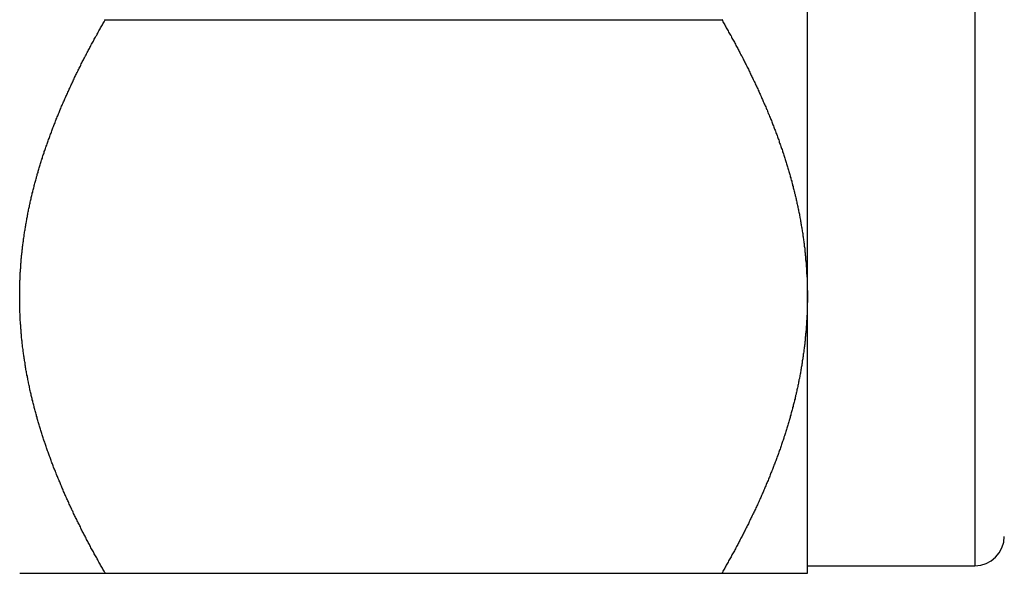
# Model space of a CAD drawing. Extents: x 7.6 to 27.1, y 2.7 to 20.5.
# Tile 75 of 136: x 18.94 to 19.44, y 15.402 to 15.684. Entities that reach past the tile are written whole.
import ezdxf

# ---------------------------------------------------------------- set-up
doc = ezdxf.new("R2010")
doc.units = 0
doc.layers.get('0').update_dxf_attribs({"linetype": 'CONTINUOUS'})

msp = doc.modelspace()

# ---------------------------------------------------------------- linework, layer by layer
at = {"color": 8, "linetype": 'CONTINUOUS'}
msp.add_line((19.42498, 15.92409), (19.42498, 15.40627), dxfattribs=at)
at = {"color": 7, "linetype": 'CONTINUOUS'}
for p, q in [((19.33998, 15.54315), (19.33998, 15.8244)), ((18.98348, 15.68377), (19.29647, 15.68377)), ((19.33998, 15.40252), (19.33998, 15.54315)), ((19.33998, 15.40627), (19.42498, 15.40627)), ((18.98348, 15.40252), (19.29647, 15.40252))]:
    msp.add_line(p, q, dxfattribs=at)
at = {"color": 7}
for points in [[(18.94, 15.5431, 0), (18.94, 15.5437, 0), (18.94, 15.5443, 0), (18.94, 15.5449, 0), (18.94, 15.5455, 0), (18.94, 15.546, 0), (18.94, 15.5466, 0), (18.94, 15.5472, 0), (18.94, 15.5478, 0), (18.94, 15.5484, 0), (18.9401, 15.5489, 0), (18.9401, 15.5495, 0), (18.9401, 15.5501, 0), (18.9401, 15.5507, 0), (18.9401, 15.5513, 0), (18.9402, 15.5518, 0), (18.9402, 15.5524, 0), (18.9402, 15.553, 0), (18.9402, 15.5536, 0), (18.9403, 15.5541, 0), (18.9403, 15.5547, 0), (18.9403, 15.5553, 0), (18.9404, 15.5559, 0), (18.9404, 15.5564, 0), (18.9404, 15.557, 0), (18.9405, 15.5576, 0), (18.9405, 15.5582, 0), (18.9406, 15.5587, 0), (18.9406, 15.5593, 0), (18.9406, 15.5599, 0), (18.9407, 15.5605, 0), (18.9407, 15.561, 0), (18.9408, 15.5616, 0), (18.9408, 15.5622, 0), (18.9409, 15.5628, 0), (18.9409, 15.5633, 0), (18.941, 15.5639, 0), (18.9411, 15.5645, 0), (18.9411, 15.5651, 0), (18.9412, 15.5656, 0), (18.9412, 15.5662, 0), (18.9413, 15.5668, 0), (18.9414, 15.5673, 0), (18.9414, 15.5679, 0), (18.9415, 15.5685, 0), (18.9416, 15.5691, 0), (18.9416, 15.5696, 0), (18.9417, 15.5702, 0), (18.9418, 15.5708, 0), (18.9419, 15.5713, 0), (18.9419, 15.5719, 0), (18.942, 15.5725, 0), (18.9421, 15.573, 0), (18.9422, 15.5736, 0), (18.9423, 15.5742, 0), (18.9423, 15.5747, 0), (18.9424, 15.5753, 0), (18.9425, 15.5759, 0), (18.9426, 15.5765, 0), (18.9427, 15.577, 0), (18.9428, 15.5776, 0), (18.9429, 15.5782, 0), (18.943, 15.5787, 0), (18.9431, 15.5793, 0), (18.9432, 15.5799, 0), (18.9433, 15.5804, 0), (18.9434, 15.581, 0), (18.9435, 15.5815, 0), (18.9436, 15.5821, 0), (18.9437, 15.5827, 0), (18.9438, 15.5832, 0), (18.9439, 15.5838, 0), (18.944, 15.5844, 0), (18.9441, 15.5849, 0), (18.9442, 15.5855, 0), (18.9443, 15.5861, 0), (18.9444, 15.5866, 0), (18.9445, 15.5872, 0), (18.9447, 15.5878, 0), (18.9448, 15.5883, 0), (18.9449, 15.5889, 0), (18.945, 15.5894, 0), (18.9451, 15.59, 0), (18.9453, 15.5906, 0), (18.9454, 15.5911, 0), (18.9455, 15.5917, 0), (18.9456, 15.5923, 0), (18.9458, 15.5928, 0), (18.9459, 15.5934, 0), (18.946, 15.5939, 0), (18.9462, 15.5945, 0), (18.9463, 15.5951, 0), (18.9464, 15.5956, 0), (18.9466, 15.5962, 0), (18.9467, 15.5967, 0), (18.9468, 15.5973, 0), (18.947, 15.5979, 0), (18.9471, 15.5984, 0), (18.9473, 15.599, 0), (18.9474, 15.5995, 0), (18.9476, 15.6001, 0), (18.9477, 15.6007, 0), (18.9479, 15.6012, 0), (18.948, 15.6018, 0), (18.9482, 15.6023, 0), (18.9483, 15.6029, 0), (18.9485, 15.6035, 0), (18.9486, 15.604, 0), (18.9488, 15.6046, 0), (18.9489, 15.6051, 0), (18.9491, 15.6057, 0), (18.9493, 15.6062, 0), (18.9494, 15.6068, 0), (18.9496, 15.6074, 0), (18.9497, 15.6079, 0), (18.9499, 15.6085, 0), (18.9501, 15.609, 0), (18.9502, 15.6096, 0), (18.9504, 15.6101, 0), (18.9506, 15.6107, 0), (18.9508, 15.6112, 0), (18.9509, 15.6118, 0), (18.9511, 15.6124, 0), (18.9513, 15.6129, 0), (18.9515, 15.6135, 0), (18.9516, 15.614, 0), (18.9518, 15.6146, 0), (18.952, 15.6151, 0), (18.9522, 15.6157, 0), (18.9524, 15.6162, 0), (18.9525, 15.6168, 0), (18.9527, 15.6173, 0), (18.9529, 15.6179, 0), (18.9531, 15.6184, 0), (18.9533, 15.619, 0), (18.9535, 15.6195, 0), (18.9537, 15.6201, 0), (18.9539, 15.6207, 0), (18.9541, 15.6212, 0), (18.9543, 15.6218, 0), (18.9545, 15.6223, 0), (18.9547, 15.6229, 0), (18.9549, 15.6234, 0), (18.9551, 15.624, 0), (18.9553, 15.6245, 0), (18.9555, 15.6251, 0), (18.9557, 15.6256, 0), (18.9559, 15.6262, 0), (18.9561, 15.6267, 0), (18.9563, 15.6273, 0), (18.9565, 15.6278, 0), (18.9567, 15.6284, 0), (18.9569, 15.6289, 0), (18.9571, 15.6295, 0), (18.9573, 15.63, 0), (18.9575, 15.6306, 0), (18.9578, 15.6311, 0), (18.958, 15.6316, 0), (18.9582, 15.6322, 0), (18.9584, 15.6327, 0), (18.9586, 15.6333, 0), (18.9588, 15.6338, 0), (18.9591, 15.6344, 0), (18.9593, 15.6349, 0), (18.9595, 15.6355, 0), (18.9597, 15.636, 0), (18.96, 15.6366, 0), (18.9602, 15.6371, 0), (18.9604, 15.6377, 0), (18.9606, 15.6382, 0), (18.9609, 15.6387, 0), (18.9611, 15.6393, 0), (18.9613, 15.6398, 0), (18.9616, 15.6404, 0), (18.9618, 15.6409, 0), (18.962, 15.6415, 0), (18.9623, 15.642, 0), (18.9625, 15.6425, 0), (18.9627, 15.6431, 0), (18.963, 15.6436, 0), (18.9632, 15.6442, 0), (18.9634, 15.6447, 0), (18.9637, 15.6452, 0), (18.9639, 15.6458, 0), (18.9642, 15.6463, 0), (18.9644, 15.6469, 0), (18.9647, 15.6474, 0), (18.9649, 15.6479, 0), (18.9651, 15.6485, 0), (18.9654, 15.649, 0), (18.9656, 15.6495, 0), (18.9659, 15.6501, 0), (18.9661, 15.6506, 0), (18.9664, 15.6512, 0), (18.9666, 15.6517, 0), (18.9669, 15.6522, 0), (18.9671, 15.6528, 0), (18.9674, 15.6533, 0), (18.9676, 15.6538, 0), (18.9679, 15.6544, 0), (18.9682, 15.6549, 0), (18.9684, 15.6554, 0), (18.9687, 15.656, 0), (18.9689, 15.6565, 0), (18.9692, 15.657, 0), (18.9695, 15.6576, 0), (18.9697, 15.6581, 0), (18.97, 15.6586, 0), (18.9702, 15.6591, 0), (18.9705, 15.6597, 0), (18.9708, 15.6602, 0), (18.971, 15.6607, 0), (18.9713, 15.6613, 0), (18.9716, 15.6618, 0), (18.9718, 15.6623, 0), (18.9721, 15.6629, 0), (18.9724, 15.6634, 0), (18.9726, 15.6639, 0), (18.9729, 15.6644, 0), (18.9732, 15.665, 0), (18.9735, 15.6655, 0), (18.9737, 15.666, 0), (18.974, 15.6665, 0), (18.9743, 15.6671, 0), (18.9746, 15.6676, 0), (18.9748, 15.6681, 0), (18.9751, 15.6686, 0), (18.9754, 15.6692, 0), (18.9757, 15.6697, 0), (18.976, 15.6702, 0), (18.9762, 15.6707, 0), (18.9765, 15.6713, 0), (18.9768, 15.6718, 0), (18.9771, 15.6723, 0), (18.9774, 15.6728, 0), (18.9776, 15.6734, 0), (18.9779, 15.6739, 0), (18.9782, 15.6744, 0), (18.9785, 15.6749, 0), (18.9788, 15.6755, 0), (18.9791, 15.676, 0), (18.9794, 15.6765, 0), (18.9797, 15.677, 0), (18.9799, 15.6775, 0), (18.9802, 15.6781, 0), (18.9805, 15.6786, 0), (18.9808, 15.6791, 0), (18.9811, 15.6796, 0), (18.9814, 15.6801, 0), (18.9817, 15.6807, 0), (18.982, 15.6812, 0), (18.9823, 15.6817, 0), (18.9826, 15.6822, 0), (18.9829, 15.6827, 0), (18.9832, 15.6833, 0), (18.9835, 15.6838, 0)], [(19.2965, 15.6838, 0), (19.2968, 15.6833, 0), (19.2971, 15.6827, 0), (19.2974, 15.6822, 0), (19.2977, 15.6817, 0), (19.298, 15.6812, 0), (19.2982, 15.6807, 0), (19.2985, 15.6801, 0), (19.2988, 15.6796, 0), (19.2991, 15.6791, 0), (19.2994, 15.6786, 0), (19.2997, 15.6781, 0), (19.3, 15.6775, 0), (19.3003, 15.677, 0), (19.3006, 15.6765, 0), (19.3009, 15.676, 0), (19.3012, 15.6755, 0), (19.3015, 15.6749, 0), (19.3017, 15.6744, 0), (19.302, 15.6739, 0), (19.3023, 15.6734, 0), (19.3026, 15.6728, 0), (19.3029, 15.6723, 0), (19.3032, 15.6718, 0), (19.3034, 15.6713, 0), (19.3037, 15.6707, 0), (19.304, 15.6702, 0), (19.3043, 15.6697, 0), (19.3046, 15.6692, 0), (19.3048, 15.6687, 0), (19.3051, 15.6681, 0), (19.3054, 15.6676, 0), (19.3057, 15.6671, 0), (19.3059, 15.6666, 0), (19.3062, 15.666, 0), (19.3065, 15.6655, 0), (19.3068, 15.665, 0), (19.307, 15.6645, 0), (19.3073, 15.6639, 0), (19.3076, 15.6634, 0), (19.3078, 15.6629, 0), (19.3081, 15.6623, 0), (19.3084, 15.6618, 0), (19.3086, 15.6613, 0), (19.3089, 15.6608, 0), (19.3092, 15.6602, 0), (19.3094, 15.6597, 0), (19.3097, 15.6592, 0), (19.31, 15.6587, 0), (19.3102, 15.6581, 0), (19.3105, 15.6576, 0), (19.3107, 15.6571, 0), (19.311, 15.6565, 0), (19.3113, 15.656, 0), (19.3115, 15.6555, 0), (19.3118, 15.6549, 0), (19.312, 15.6544, 0), (19.3123, 15.6539, 0), (19.3125, 15.6534, 0), (19.3128, 15.6528, 0), (19.313, 15.6523, 0), (19.3133, 15.6518, 0), (19.3135, 15.6512, 0), (19.3138, 15.6507, 0), (19.314, 15.6502, 0), (19.3143, 15.6496, 0), (19.3145, 15.6491, 0), (19.3148, 15.6486, 0), (19.315, 15.648, 0), (19.3153, 15.6475, 0), (19.3155, 15.647, 0), (19.3157, 15.6464, 0), (19.316, 15.6459, 0), (19.3162, 15.6454, 0), (19.3165, 15.6448, 0), (19.3167, 15.6443, 0), (19.3169, 15.6438, 0), (19.3172, 15.6432, 0), (19.3174, 15.6427, 0), (19.3176, 15.6422, 0), (19.3179, 15.6416, 0), (19.3181, 15.6411, 0), (19.3183, 15.6406, 0), (19.3186, 15.64, 0), (19.3188, 15.6395, 0), (19.319, 15.6389, 0), (19.3192, 15.6384, 0), (19.3195, 15.6379, 0), (19.3197, 15.6373, 0), (19.3199, 15.6368, 0), (19.3201, 15.6362, 0), (19.3204, 15.6357, 0), (19.3206, 15.6352, 0), (19.3208, 15.6346, 0), (19.321, 15.6341, 0), (19.3212, 15.6336, 0), (19.3214, 15.633, 0), (19.3217, 15.6325, 0), (19.3219, 15.6319, 0), (19.3221, 15.6314, 0), (19.3223, 15.6308, 0), (19.3225, 15.6303, 0), (19.3227, 15.6298, 0), (19.3229, 15.6292, 0), (19.3231, 15.6287, 0), (19.3233, 15.6281, 0), (19.3236, 15.6276, 0), (19.3238, 15.6271, 0), (19.324, 15.6265, 0), (19.3242, 15.626, 0), (19.3244, 15.6254, 0), (19.3246, 15.6249, 0), (19.3248, 15.6243, 0), (19.325, 15.6238, 0), (19.3252, 15.6232, 0), (19.3254, 15.6227, 0), (19.3256, 15.6221, 0), (19.3257, 15.6216, 0), (19.3259, 15.6211, 0), (19.3261, 15.6205, 0), (19.3263, 15.62, 0), (19.3265, 15.6194, 0), (19.3267, 15.6189, 0), (19.3269, 15.6183, 0), (19.3271, 15.6178, 0), (19.3273, 15.6172, 0), (19.3274, 15.6167, 0), (19.3276, 15.6161, 0), (19.3278, 15.6156, 0), (19.328, 15.615, 0), (19.3282, 15.6145, 0), (19.3283, 15.6139, 0), (19.3285, 15.6134, 0), (19.3287, 15.6128, 0), (19.3289, 15.6123, 0), (19.329, 15.6117, 0), (19.3292, 15.6112, 0), (19.3294, 15.6106, 0), (19.3296, 15.6101, 0), (19.3297, 15.6095, 0), (19.3299, 15.609, 0), (19.3301, 15.6084, 0), (19.3302, 15.6079, 0), (19.3304, 15.6073, 0), (19.3305, 15.6067, 0), (19.3307, 15.6062, 0), (19.3309, 15.6056, 0), (19.331, 15.6051, 0), (19.3312, 15.6045, 0), (19.3313, 15.604, 0), (19.3315, 15.6034, 0), (19.3316, 15.6029, 0), (19.3318, 15.6023, 0), (19.332, 15.6017, 0), (19.3321, 15.6012, 0), (19.3322, 15.6006, 0), (19.3324, 15.6001, 0), (19.3325, 15.5995, 0), (19.3327, 15.599, 0), (19.3328, 15.5984, 0), (19.333, 15.5978, 0), (19.3331, 15.5973, 0), (19.3333, 15.5967, 0), (19.3334, 15.5962, 0), (19.3335, 15.5956, 0), (19.3337, 15.595, 0), (19.3338, 15.5945, 0), (19.3339, 15.5939, 0), (19.3341, 15.5933, 0), (19.3342, 15.5928, 0), (19.3343, 15.5922, 0), (19.3345, 15.5917, 0), (19.3346, 15.5911, 0), (19.3347, 15.5905, 0), (19.3348, 15.59, 0), (19.3349, 15.5894, 0), (19.3351, 15.5888, 0), (19.3352, 15.5883, 0), (19.3353, 15.5877, 0), (19.3354, 15.5871, 0), (19.3355, 15.5866, 0), (19.3357, 15.586, 0), (19.3358, 15.5854, 0), (19.3359, 15.5849, 0), (19.336, 15.5843, 0), (19.3361, 15.5837, 0), (19.3362, 15.5832, 0), (19.3363, 15.5826, 0), (19.3364, 15.582, 0), (19.3365, 15.5815, 0), (19.3366, 15.5809, 0), (19.3367, 15.5803, 0), (19.3368, 15.5797, 0), (19.3369, 15.5792, 0), (19.337, 15.5786, 0), (19.3371, 15.578, 0), (19.3372, 15.5775, 0), (19.3373, 15.5769, 0), (19.3374, 15.5763, 0), (19.3375, 15.5757, 0), (19.3376, 15.5752, 0), (19.3376, 15.5746, 0), (19.3377, 15.574, 0), (19.3378, 15.5734, 0), (19.3379, 15.5729, 0), (19.338, 15.5723, 0), (19.338, 15.5717, 0), (19.3381, 15.5711, 0), (19.3382, 15.5705, 0), (19.3383, 15.57, 0), (19.3383, 15.5694, 0), (19.3384, 15.5688, 0), (19.3385, 15.5682, 0), (19.3386, 15.5677, 0), (19.3386, 15.5671, 0), (19.3387, 15.5665, 0), (19.3387, 15.5659, 0), (19.3388, 15.5653, 0), (19.3389, 15.5648, 0), (19.3389, 15.5642, 0), (19.339, 15.5636, 0), (19.339, 15.563, 0), (19.3391, 15.5624, 0), (19.3391, 15.5618, 0), (19.3392, 15.5613, 0), (19.3392, 15.5607, 0), (19.3393, 15.5601, 0), (19.3393, 15.5595, 0), (19.3394, 15.5589, 0), (19.3394, 15.5584, 0), (19.3395, 15.5578, 0), (19.3395, 15.5572, 0), (19.3395, 15.5566, 0), (19.3396, 15.556, 0), (19.3396, 15.5554, 0), (19.3396, 15.5548, 0), (19.3397, 15.5543, 0), (19.3397, 15.5537, 0), (19.3397, 15.5531, 0), (19.3398, 15.5525, 0), (19.3398, 15.5519, 0), (19.3398, 15.5513, 0), (19.3398, 15.5508, 0), (19.3399, 15.5502, 0), (19.3399, 15.5496, 0), (19.3399, 15.549, 0), (19.3399, 15.5484, 0), (19.3399, 15.5478, 0), (19.3399, 15.5472, 0), (19.3399, 15.5467, 0), (19.34, 15.5461, 0), (19.34, 15.5455, 0), (19.34, 15.5449, 0), (19.34, 15.5443, 0), (19.34, 15.5437, 0), (19.34, 15.5431, 0)], [(18.9835, 15.4025, 0), (18.9832, 15.403, 0), (18.9829, 15.4036, 0), (18.9826, 15.4041, 0), (18.9823, 15.4046, 0), (18.982, 15.4051, 0), (18.9817, 15.4056, 0), (18.9814, 15.4062, 0), (18.9811, 15.4067, 0), (18.9808, 15.4072, 0), (18.9805, 15.4077, 0), (18.9802, 15.4082, 0), (18.9799, 15.4088, 0), (18.9797, 15.4093, 0), (18.9794, 15.4098, 0), (18.9791, 15.4103, 0), (18.9788, 15.4108, 0), (18.9785, 15.4114, 0), (18.9782, 15.4119, 0), (18.9779, 15.4124, 0), (18.9776, 15.4129, 0), (18.9774, 15.4135, 0), (18.9771, 15.414, 0), (18.9768, 15.4145, 0), (18.9765, 15.415, 0), (18.9762, 15.4155, 0), (18.9759, 15.4161, 0), (18.9757, 15.4166, 0), (18.9754, 15.4171, 0), (18.9751, 15.4176, 0), (18.9748, 15.4182, 0), (18.9746, 15.4187, 0), (18.9743, 15.4192, 0), (18.974, 15.4197, 0), (18.9737, 15.4203, 0), (18.9735, 15.4208, 0), (18.9732, 15.4213, 0), (18.9729, 15.4218, 0), (18.9726, 15.4224, 0), (18.9724, 15.4229, 0), (18.9721, 15.4234, 0), (18.9718, 15.4239, 0), (18.9716, 15.4245, 0), (18.9713, 15.425, 0), (18.971, 15.4255, 0), (18.9708, 15.4261, 0), (18.9705, 15.4266, 0), (18.9703, 15.4271, 0), (18.97, 15.4276, 0), (18.9697, 15.4282, 0), (18.9695, 15.4287, 0), (18.9692, 15.4292, 0), (18.969, 15.4298, 0), (18.9687, 15.4303, 0), (18.9684, 15.4308, 0), (18.9682, 15.4313, 0), (18.9679, 15.4319, 0), (18.9677, 15.4324, 0), (18.9674, 15.4329, 0), (18.9672, 15.4335, 0), (18.9669, 15.434, 0), (18.9667, 15.4345, 0), (18.9664, 15.4351, 0), (18.9662, 15.4356, 0), (18.9659, 15.4361, 0), (18.9657, 15.4367, 0), (18.9654, 15.4372, 0), (18.9652, 15.4377, 0), (18.9649, 15.4383, 0), (18.9647, 15.4388, 0), (18.9645, 15.4393, 0), (18.9642, 15.4399, 0), (18.964, 15.4404, 0), (18.9637, 15.4409, 0), (18.9635, 15.4415, 0), (18.9633, 15.442, 0), (18.963, 15.4425, 0), (18.9628, 15.4431, 0), (18.9626, 15.4436, 0), (18.9623, 15.4441, 0), (18.9621, 15.4447, 0), (18.9619, 15.4452, 0), (18.9616, 15.4457, 0), (18.9614, 15.4463, 0), (18.9612, 15.4468, 0), (18.9609, 15.4474, 0), (18.9607, 15.4479, 0), (18.9605, 15.4484, 0), (18.9603, 15.449, 0), (18.96, 15.4495, 0), (18.9598, 15.45, 0), (18.9596, 15.4506, 0), (18.9594, 15.4511, 0), (18.9592, 15.4517, 0), (18.9589, 15.4522, 0), (18.9587, 15.4527, 0), (18.9585, 15.4533, 0), (18.9583, 15.4538, 0), (18.9581, 15.4544, 0), (18.9579, 15.4549, 0), (18.9576, 15.4554, 0), (18.9574, 15.456, 0), (18.9572, 15.4565, 0), (18.957, 15.4571, 0), (18.9568, 15.4576, 0), (18.9566, 15.4582, 0), (18.9564, 15.4587, 0), (18.9562, 15.4592, 0), (18.956, 15.4598, 0), (18.9558, 15.4603, 0), (18.9556, 15.4609, 0), (18.9554, 15.4614, 0), (18.9552, 15.462, 0), (18.955, 15.4625, 0), (18.9548, 15.4631, 0), (18.9546, 15.4636, 0), (18.9544, 15.4641, 0), (18.9542, 15.4647, 0), (18.954, 15.4652, 0), (18.9538, 15.4658, 0), (18.9536, 15.4663, 0), (18.9534, 15.4669, 0), (18.9533, 15.4674, 0), (18.9531, 15.468, 0), (18.9529, 15.4685, 0), (18.9527, 15.4691, 0), (18.9525, 15.4696, 0), (18.9523, 15.4702, 0), (18.9521, 15.4707, 0), (18.952, 15.4713, 0), (18.9518, 15.4718, 0), (18.9516, 15.4724, 0), (18.9514, 15.4729, 0), (18.9513, 15.4735, 0), (18.9511, 15.474, 0), (18.9509, 15.4746, 0), (18.9507, 15.4751, 0), (18.9506, 15.4757, 0), (18.9504, 15.4762, 0), (18.9502, 15.4768, 0), (18.9501, 15.4773, 0), (18.9499, 15.4779, 0), (18.9497, 15.4784, 0), (18.9496, 15.479, 0), (18.9494, 15.4795, 0), (18.9492, 15.4801, 0), (18.9491, 15.4807, 0), (18.9489, 15.4812, 0), (18.9488, 15.4818, 0), (18.9486, 15.4823, 0), (18.9485, 15.4829, 0), (18.9483, 15.4834, 0), (18.9482, 15.484, 0), (18.948, 15.4846, 0), (18.9478, 15.4851, 0), (18.9477, 15.4857, 0), (18.9476, 15.4862, 0), (18.9474, 15.4868, 0), (18.9473, 15.4873, 0), (18.9471, 15.4879, 0), (18.947, 15.4885, 0), (18.9468, 15.489, 0), (18.9467, 15.4896, 0), (18.9466, 15.4901, 0), (18.9464, 15.4907, 0), (18.9463, 15.4913, 0), (18.9462, 15.4918, 0), (18.946, 15.4924, 0), (18.9459, 15.4929, 0), (18.9458, 15.4935, 0), (18.9456, 15.4941, 0), (18.9455, 15.4946, 0), (18.9454, 15.4952, 0), (18.9452, 15.4958, 0), (18.9451, 15.4963, 0), (18.945, 15.4969, 0), (18.9449, 15.4975, 0), (18.9448, 15.498, 0), (18.9446, 15.4986, 0), (18.9445, 15.4992, 0), (18.9444, 15.4997, 0), (18.9443, 15.5003, 0), (18.9442, 15.5009, 0), (18.9441, 15.5014, 0), (18.944, 15.502, 0), (18.9439, 15.5026, 0), (18.9437, 15.5031, 0), (18.9436, 15.5037, 0), (18.9435, 15.5043, 0), (18.9434, 15.5048, 0), (18.9433, 15.5054, 0), (18.9432, 15.506, 0), (18.9431, 15.5066, 0), (18.943, 15.5071, 0), (18.9429, 15.5077, 0), (18.9428, 15.5083, 0), (18.9428, 15.5088, 0), (18.9427, 15.5094, 0), (18.9426, 15.51, 0), (18.9425, 15.5106, 0), (18.9424, 15.5111, 0), (18.9423, 15.5117, 0), (18.9422, 15.5123, 0), (18.9421, 15.5129, 0), (18.9421, 15.5134, 0), (18.942, 15.514, 0), (18.9419, 15.5146, 0), (18.9418, 15.5152, 0), (18.9418, 15.5157, 0), (18.9417, 15.5163, 0), (18.9416, 15.5169, 0), (18.9415, 15.5175, 0), (18.9415, 15.5181, 0), (18.9414, 15.5186, 0), (18.9413, 15.5192, 0), (18.9413, 15.5198, 0), (18.9412, 15.5204, 0), (18.9411, 15.521, 0), (18.9411, 15.5215, 0), (18.941, 15.5221, 0), (18.941, 15.5227, 0), (18.9409, 15.5233, 0), (18.9409, 15.5239, 0), (18.9408, 15.5244, 0), (18.9408, 15.525, 0), (18.9407, 15.5256, 0), (18.9407, 15.5262, 0), (18.9406, 15.5268, 0), (18.9406, 15.5274, 0), (18.9405, 15.5279, 0), (18.9405, 15.5285, 0), (18.9404, 15.5291, 0), (18.9404, 15.5297, 0), (18.9404, 15.5303, 0), (18.9403, 15.5309, 0), (18.9403, 15.5314, 0), (18.9403, 15.532, 0), (18.9402, 15.5326, 0), (18.9402, 15.5332, 0), (18.9402, 15.5338, 0), (18.9402, 15.5344, 0), (18.9401, 15.535, 0), (18.9401, 15.5355, 0), (18.9401, 15.5361, 0), (18.9401, 15.5367, 0), (18.9401, 15.5373, 0), (18.94, 15.5379, 0), (18.94, 15.5385, 0), (18.94, 15.539, 0), (18.94, 15.5396, 0), (18.94, 15.5402, 0), (18.94, 15.5408, 0), (18.94, 15.5414, 0), (18.94, 15.542, 0), (18.94, 15.5426, 0), (18.94, 15.5431, 0)], [(19.34, 15.5431, 0), (19.34, 15.5426, 0), (19.34, 15.542, 0), (19.34, 15.5414, 0), (19.34, 15.5408, 0), (19.34, 15.5402, 0), (19.3399, 15.5397, 0), (19.3399, 15.5391, 0), (19.3399, 15.5385, 0), (19.3399, 15.5379, 0), (19.3399, 15.5373, 0), (19.3399, 15.5368, 0), (19.3399, 15.5362, 0), (19.3398, 15.5356, 0), (19.3398, 15.535, 0), (19.3398, 15.5345, 0), (19.3398, 15.5339, 0), (19.3397, 15.5333, 0), (19.3397, 15.5327, 0), (19.3397, 15.5322, 0), (19.3397, 15.5316, 0), (19.3396, 15.531, 0), (19.3396, 15.5304, 0), (19.3396, 15.5298, 0), (19.3395, 15.5293, 0), (19.3395, 15.5287, 0), (19.3394, 15.5281, 0), (19.3394, 15.5275, 0), (19.3394, 15.527, 0), (19.3393, 15.5264, 0), (19.3393, 15.5258, 0), (19.3392, 15.5253, 0), (19.3392, 15.5247, 0), (19.3391, 15.5241, 0), (19.3391, 15.5235, 0), (19.339, 15.523, 0), (19.3389, 15.5224, 0), (19.3389, 15.5218, 0), (19.3388, 15.5212, 0), (19.3388, 15.5207, 0), (19.3387, 15.5201, 0), (19.3386, 15.5195, 0), (19.3386, 15.519, 0), (19.3385, 15.5184, 0), (19.3385, 15.5178, 0), (19.3384, 15.5172, 0), (19.3383, 15.5167, 0), (19.3382, 15.5161, 0), (19.3382, 15.5155, 0), (19.3381, 15.515, 0), (19.338, 15.5144, 0), (19.3379, 15.5138, 0), (19.3379, 15.5133, 0), (19.3378, 15.5127, 0), (19.3377, 15.5121, 0), (19.3376, 15.5115, 0), (19.3375, 15.511, 0), (19.3374, 15.5104, 0), (19.3374, 15.5098, 0), (19.3373, 15.5093, 0), (19.3372, 15.5087, 0), (19.3371, 15.5081, 0), (19.337, 15.5076, 0), (19.3369, 15.507, 0), (19.3368, 15.5064, 0), (19.3367, 15.5059, 0), (19.3366, 15.5053, 0), (19.3365, 15.5047, 0), (19.3364, 15.5042, 0), (19.3363, 15.5036, 0), (19.3362, 15.503, 0), (19.3361, 15.5025, 0), (19.336, 15.5019, 0), (19.3359, 15.5014, 0), (19.3357, 15.5008, 0), (19.3356, 15.5002, 0), (19.3355, 15.4997, 0), (19.3354, 15.4991, 0), (19.3353, 15.4985, 0), (19.3352, 15.498, 0), (19.3351, 15.4974, 0), (19.3349, 15.4968, 0), (19.3348, 15.4963, 0), (19.3347, 15.4957, 0), (19.3346, 15.4952, 0), (19.3344, 15.4946, 0), (19.3343, 15.494, 0), (19.3342, 15.4935, 0), (19.334, 15.4929, 0), (19.3339, 15.4923, 0), (19.3338, 15.4918, 0), (19.3337, 15.4912, 0), (19.3335, 15.4907, 0), (19.3334, 15.4901, 0), (19.3332, 15.4895, 0), (19.3331, 15.489, 0), (19.333, 15.4884, 0), (19.3328, 15.4879, 0), (19.3327, 15.4873, 0), (19.3325, 15.4867, 0), (19.3324, 15.4862, 0), (19.3322, 15.4856, 0), (19.3321, 15.4851, 0), (19.3319, 15.4845, 0), (19.3318, 15.484, 0), (19.3316, 15.4834, 0), (19.3315, 15.4828, 0), (19.3313, 15.4823, 0), (19.3312, 15.4817, 0), (19.331, 15.4812, 0), (19.3309, 15.4806, 0), (19.3307, 15.4801, 0), (19.3305, 15.4795, 0), (19.3304, 15.4789, 0), (19.3302, 15.4784, 0), (19.33, 15.4778, 0), (19.3299, 15.4773, 0), (19.3297, 15.4767, 0), (19.3295, 15.4762, 0), (19.3294, 15.4756, 0), (19.3292, 15.4751, 0), (19.329, 15.4745, 0), (19.3288, 15.4739, 0), (19.3287, 15.4734, 0), (19.3285, 15.4728, 0), (19.3283, 15.4723, 0), (19.3281, 15.4717, 0), (19.328, 15.4712, 0), (19.3278, 15.4706, 0), (19.3276, 15.4701, 0), (19.3274, 15.4695, 0), (19.3272, 15.469, 0), (19.327, 15.4684, 0), (19.3268, 15.4679, 0), (19.3267, 15.4673, 0), (19.3265, 15.4667, 0), (19.3263, 15.4662, 0), (19.3261, 15.4656, 0), (19.3259, 15.4651, 0), (19.3257, 15.4645, 0), (19.3255, 15.464, 0), (19.3253, 15.4634, 0), (19.3251, 15.4629, 0), (19.3249, 15.4623, 0), (19.3247, 15.4618, 0), (19.3245, 15.4612, 0), (19.3243, 15.4607, 0), (19.3241, 15.4601, 0), (19.3239, 15.4596, 0), (19.3237, 15.459, 0), (19.3235, 15.4585, 0), (19.3233, 15.4579, 0), (19.323, 15.4574, 0), (19.3228, 15.4568, 0), (19.3226, 15.4563, 0), (19.3224, 15.4557, 0), (19.3222, 15.4552, 0), (19.322, 15.4546, 0), (19.3218, 15.4541, 0), (19.3215, 15.4536, 0), (19.3213, 15.453, 0), (19.3211, 15.4525, 0), (19.3209, 15.4519, 0), (19.3207, 15.4514, 0), (19.3204, 15.4508, 0), (19.3202, 15.4503, 0), (19.32, 15.4497, 0), (19.3198, 15.4492, 0), (19.3195, 15.4486, 0), (19.3193, 15.4481, 0), (19.3191, 15.4476, 0), (19.3189, 15.447, 0), (19.3186, 15.4465, 0), (19.3184, 15.4459, 0), (19.3182, 15.4454, 0), (19.3179, 15.4448, 0), (19.3177, 15.4443, 0), (19.3175, 15.4438, 0), (19.3172, 15.4432, 0), (19.317, 15.4427, 0), (19.3167, 15.4421, 0), (19.3165, 15.4416, 0), (19.3163, 15.4411, 0), (19.316, 15.4405, 0), (19.3158, 15.44, 0), (19.3155, 15.4394, 0), (19.3153, 15.4389, 0), (19.3151, 15.4384, 0), (19.3148, 15.4378, 0), (19.3146, 15.4373, 0), (19.3143, 15.4368, 0), (19.3141, 15.4362, 0), (19.3138, 15.4357, 0), (19.3136, 15.4351, 0), (19.3133, 15.4346, 0), (19.3131, 15.4341, 0), (19.3128, 15.4335, 0), (19.3126, 15.433, 0), (19.3123, 15.4325, 0), (19.312, 15.4319, 0), (19.3118, 15.4314, 0), (19.3115, 15.4309, 0), (19.3113, 15.4303, 0), (19.311, 15.4298, 0), (19.3108, 15.4293, 0), (19.3105, 15.4287, 0), (19.3102, 15.4282, 0), (19.31, 15.4277, 0), (19.3097, 15.4271, 0), (19.3094, 15.4266, 0), (19.3092, 15.4261, 0), (19.3089, 15.4256, 0), (19.3086, 15.425, 0), (19.3084, 15.4245, 0), (19.3081, 15.424, 0), (19.3078, 15.4234, 0), (19.3076, 15.4229, 0), (19.3073, 15.4224, 0), (19.307, 15.4219, 0), (19.3068, 15.4213, 0), (19.3065, 15.4208, 0), (19.3062, 15.4203, 0), (19.3059, 15.4197, 0), (19.3057, 15.4192, 0), (19.3054, 15.4187, 0), (19.3051, 15.4182, 0), (19.3048, 15.4176, 0), (19.3046, 15.4171, 0), (19.3043, 15.4166, 0), (19.304, 15.4161, 0), (19.3037, 15.4155, 0), (19.3034, 15.415, 0), (19.3032, 15.4145, 0), (19.3029, 15.414, 0), (19.3026, 15.4135, 0), (19.3023, 15.4129, 0), (19.302, 15.4124, 0), (19.3017, 15.4119, 0), (19.3014, 15.4114, 0), (19.3012, 15.4108, 0), (19.3009, 15.4103, 0), (19.3006, 15.4098, 0), (19.3003, 15.4093, 0), (19.3, 15.4088, 0), (19.2997, 15.4082, 0), (19.2994, 15.4077, 0), (19.2991, 15.4072, 0), (19.2988, 15.4067, 0), (19.2985, 15.4062, 0), (19.2982, 15.4056, 0), (19.298, 15.4051, 0), (19.2977, 15.4046, 0), (19.2974, 15.4041, 0), (19.2971, 15.4036, 0), (19.2968, 15.403, 0), (19.2965, 15.4025, 0)], [(18.94, 15.4025, 0), (18.94, 15.4025, 0), (18.94, 15.4025, 0), (18.94, 15.4025, 0), (18.94, 15.4025, 0), (18.94, 15.4025, 0), (18.94, 15.4025, 0), (18.94, 15.4025, 0), (18.94, 15.4025, 0), (18.94, 15.4025, 0), (18.9401, 15.4025, 0), (18.9401, 15.4025, 0), (18.9401, 15.4025, 0), (18.9401, 15.4025, 0), (18.9401, 15.4025, 0), (18.9402, 15.4025, 0), (18.9402, 15.4025, 0), (18.9402, 15.4025, 0), (18.9402, 15.4025, 0), (18.9403, 15.4025, 0), (18.9403, 15.4025, 0), (18.9403, 15.4025, 0), (18.9404, 15.4025, 0), (18.9404, 15.4025, 0), (18.9404, 15.4025, 0), (18.9405, 15.4025, 0), (18.9405, 15.4025, 0), (18.9406, 15.4025, 0), (18.9406, 15.4025, 0), (18.9406, 15.4025, 0), (18.9407, 15.4025, 0), (18.9407, 15.4025, 0), (18.9408, 15.4025, 0), (18.9408, 15.4025, 0), (18.9409, 15.4025, 0), (18.9409, 15.4025, 0), (18.941, 15.4025, 0), (18.9411, 15.4025, 0), (18.9411, 15.4025, 0), (18.9412, 15.4025, 0), (18.9412, 15.4025, 0), (18.9413, 15.4025, 0), (18.9414, 15.4025, 0), (18.9414, 15.4025, 0), (18.9415, 15.4025, 0), (18.9416, 15.4025, 0), (18.9416, 15.4025, 0), (18.9417, 15.4025, 0), (18.9418, 15.4025, 0), (18.9419, 15.4025, 0), (18.9419, 15.4025, 0), (18.942, 15.4025, 0), (18.9421, 15.4025, 0), (18.9422, 15.4025, 0), (18.9423, 15.4025, 0), (18.9423, 15.4025, 0), (18.9424, 15.4025, 0), (18.9425, 15.4025, 0), (18.9426, 15.4025, 0), (18.9427, 15.4025, 0), (18.9428, 15.4025, 0), (18.9429, 15.4025, 0), (18.943, 15.4025, 0), (18.9431, 15.4025, 0), (18.9432, 15.4025, 0), (18.9433, 15.4025, 0), (18.9434, 15.4025, 0), (18.9435, 15.4025, 0), (18.9436, 15.4025, 0), (18.9437, 15.4025, 0), (18.9438, 15.4025, 0), (18.9439, 15.4025, 0), (18.944, 15.4025, 0), (18.9441, 15.4025, 0), (18.9442, 15.4025, 0), (18.9443, 15.4025, 0), (18.9444, 15.4025, 0), (18.9445, 15.4025, 0), (18.9447, 15.4025, 0), (18.9448, 15.4025, 0), (18.9449, 15.4025, 0), (18.945, 15.4025, 0), (18.9451, 15.4025, 0), (18.9453, 15.4025, 0), (18.9454, 15.4025, 0), (18.9455, 15.4025, 0), (18.9456, 15.4025, 0), (18.9458, 15.4025, 0), (18.9459, 15.4025, 0), (18.946, 15.4025, 0), (18.9462, 15.4025, 0), (18.9463, 15.4025, 0), (18.9464, 15.4025, 0), (18.9466, 15.4025, 0), (18.9467, 15.4025, 0), (18.9468, 15.4025, 0), (18.947, 15.4025, 0), (18.9471, 15.4025, 0), (18.9473, 15.4025, 0), (18.9474, 15.4025, 0), (18.9476, 15.4025, 0), (18.9477, 15.4025, 0), (18.9479, 15.4025, 0), (18.948, 15.4025, 0), (18.9482, 15.4025, 0), (18.9483, 15.4025, 0), (18.9485, 15.4025, 0), (18.9486, 15.4025, 0), (18.9488, 15.4025, 0), (18.9489, 15.4025, 0), (18.9491, 15.4025, 0), (18.9493, 15.4025, 0), (18.9494, 15.4025, 0), (18.9496, 15.4025, 0), (18.9497, 15.4025, 0), (18.9499, 15.4025, 0), (18.9501, 15.4025, 0), (18.9502, 15.4025, 0), (18.9504, 15.4025, 0), (18.9506, 15.4025, 0), (18.9508, 15.4025, 0), (18.9509, 15.4025, 0), (18.9511, 15.4025, 0), (18.9513, 15.4025, 0), (18.9515, 15.4025, 0), (18.9516, 15.4025, 0), (18.9518, 15.4025, 0), (18.952, 15.4025, 0), (18.9522, 15.4025, 0), (18.9524, 15.4025, 0), (18.9525, 15.4025, 0), (18.9527, 15.4025, 0), (18.9529, 15.4025, 0), (18.9531, 15.4025, 0), (18.9533, 15.4025, 0), (18.9535, 15.4025, 0), (18.9537, 15.4025, 0), (18.9539, 15.4025, 0), (18.9541, 15.4025, 0), (18.9543, 15.4025, 0), (18.9545, 15.4025, 0), (18.9547, 15.4025, 0), (18.9549, 15.4025, 0), (18.9551, 15.4025, 0), (18.9553, 15.4025, 0), (18.9555, 15.4025, 0), (18.9557, 15.4025, 0), (18.9559, 15.4025, 0), (18.9561, 15.4025, 0), (18.9563, 15.4025, 0), (18.9565, 15.4025, 0), (18.9567, 15.4025, 0), (18.9569, 15.4025, 0), (18.9571, 15.4025, 0), (18.9573, 15.4025, 0), (18.9575, 15.4025, 0), (18.9578, 15.4025, 0), (18.958, 15.4025, 0), (18.9582, 15.4025, 0), (18.9584, 15.4025, 0), (18.9586, 15.4025, 0), (18.9588, 15.4025, 0), (18.9591, 15.4025, 0), (18.9593, 15.4025, 0), (18.9595, 15.4025, 0), (18.9597, 15.4025, 0), (18.96, 15.4025, 0), (18.9602, 15.4025, 0), (18.9604, 15.4025, 0), (18.9606, 15.4025, 0), (18.9609, 15.4025, 0), (18.9611, 15.4025, 0), (18.9613, 15.4025, 0), (18.9616, 15.4025, 0), (18.9618, 15.4025, 0), (18.962, 15.4025, 0), (18.9623, 15.4025, 0), (18.9625, 15.4025, 0), (18.9627, 15.4025, 0), (18.963, 15.4025, 0), (18.9632, 15.4025, 0), (18.9634, 15.4025, 0), (18.9637, 15.4025, 0), (18.9639, 15.4025, 0), (18.9642, 15.4025, 0), (18.9644, 15.4025, 0), (18.9647, 15.4025, 0), (18.9649, 15.4025, 0), (18.9651, 15.4025, 0), (18.9654, 15.4025, 0), (18.9656, 15.4025, 0), (18.9659, 15.4025, 0), (18.9661, 15.4025, 0), (18.9664, 15.4025, 0), (18.9666, 15.4025, 0), (18.9669, 15.4025, 0), (18.9671, 15.4025, 0), (18.9674, 15.4025, 0), (18.9676, 15.4025, 0), (18.9679, 15.4025, 0), (18.9682, 15.4025, 0), (18.9684, 15.4025, 0), (18.9687, 15.4025, 0), (18.9689, 15.4025, 0), (18.9692, 15.4025, 0), (18.9695, 15.4025, 0), (18.9697, 15.4025, 0), (18.97, 15.4025, 0), (18.9702, 15.4025, 0), (18.9705, 15.4025, 0), (18.9708, 15.4025, 0), (18.971, 15.4025, 0), (18.9713, 15.4025, 0), (18.9716, 15.4025, 0), (18.9718, 15.4025, 0), (18.9721, 15.4025, 0), (18.9724, 15.4025, 0), (18.9726, 15.4025, 0), (18.9729, 15.4025, 0), (18.9732, 15.4025, 0), (18.9735, 15.4025, 0), (18.9737, 15.4025, 0), (18.974, 15.4025, 0), (18.9743, 15.4025, 0), (18.9746, 15.4025, 0), (18.9748, 15.4025, 0), (18.9751, 15.4025, 0), (18.9754, 15.4025, 0), (18.9757, 15.4025, 0), (18.976, 15.4025, 0), (18.9762, 15.4025, 0), (18.9765, 15.4025, 0), (18.9768, 15.4025, 0), (18.9771, 15.4025, 0), (18.9774, 15.4025, 0), (18.9776, 15.4025, 0), (18.9779, 15.4025, 0), (18.9782, 15.4025, 0), (18.9785, 15.4025, 0), (18.9788, 15.4025, 0), (18.9791, 15.4025, 0), (18.9794, 15.4025, 0), (18.9797, 15.4025, 0), (18.9799, 15.4025, 0), (18.9802, 15.4025, 0), (18.9805, 15.4025, 0), (18.9808, 15.4025, 0), (18.9811, 15.4025, 0), (18.9814, 15.4025, 0), (18.9817, 15.4025, 0), (18.982, 15.4025, 0), (18.9823, 15.4025, 0), (18.9826, 15.4025, 0), (18.9829, 15.4025, 0), (18.9832, 15.4025, 0), (18.9835, 15.4025, 0)], [(19.2965, 15.4025, 0), (19.2968, 15.4025, 0), (19.2971, 15.4025, 0), (19.2974, 15.4025, 0), (19.2977, 15.4025, 0), (19.298, 15.4025, 0), (19.2982, 15.4025, 0), (19.2985, 15.4025, 0), (19.2988, 15.4025, 0), (19.2991, 15.4025, 0), (19.2994, 15.4025, 0), (19.2997, 15.4025, 0), (19.3, 15.4025, 0), (19.3003, 15.4025, 0), (19.3006, 15.4025, 0), (19.3009, 15.4025, 0), (19.3012, 15.4025, 0), (19.3015, 15.4025, 0), (19.3017, 15.4025, 0), (19.302, 15.4025, 0), (19.3023, 15.4025, 0), (19.3026, 15.4025, 0), (19.3029, 15.4025, 0), (19.3032, 15.4025, 0), (19.3034, 15.4025, 0), (19.3037, 15.4025, 0), (19.304, 15.4025, 0), (19.3043, 15.4025, 0), (19.3046, 15.4025, 0), (19.3048, 15.4025, 0), (19.3051, 15.4025, 0), (19.3054, 15.4025, 0), (19.3057, 15.4025, 0), (19.3059, 15.4025, 0), (19.3062, 15.4025, 0), (19.3065, 15.4025, 0), (19.3068, 15.4025, 0), (19.307, 15.4025, 0), (19.3073, 15.4025, 0), (19.3076, 15.4025, 0), (19.3078, 15.4025, 0), (19.3081, 15.4025, 0), (19.3084, 15.4025, 0), (19.3086, 15.4025, 0), (19.3089, 15.4025, 0), (19.3092, 15.4025, 0), (19.3094, 15.4025, 0), (19.3097, 15.4025, 0), (19.31, 15.4025, 0), (19.3102, 15.4025, 0), (19.3105, 15.4025, 0), (19.3107, 15.4025, 0), (19.311, 15.4025, 0), (19.3113, 15.4025, 0), (19.3115, 15.4025, 0), (19.3118, 15.4025, 0), (19.312, 15.4025, 0), (19.3123, 15.4025, 0), (19.3125, 15.4025, 0), (19.3128, 15.4025, 0), (19.313, 15.4025, 0), (19.3133, 15.4025, 0), (19.3135, 15.4025, 0), (19.3138, 15.4025, 0), (19.314, 15.4025, 0), (19.3143, 15.4025, 0), (19.3145, 15.4025, 0), (19.3148, 15.4025, 0), (19.315, 15.4025, 0), (19.3153, 15.4025, 0), (19.3155, 15.4025, 0), (19.3157, 15.4025, 0), (19.316, 15.4025, 0), (19.3162, 15.4025, 0), (19.3165, 15.4025, 0), (19.3167, 15.4025, 0), (19.3169, 15.4025, 0), (19.3172, 15.4025, 0), (19.3174, 15.4025, 0), (19.3176, 15.4025, 0), (19.3179, 15.4025, 0), (19.3181, 15.4025, 0), (19.3183, 15.4025, 0), (19.3186, 15.4025, 0), (19.3188, 15.4025, 0), (19.319, 15.4025, 0), (19.3192, 15.4025, 0), (19.3195, 15.4025, 0), (19.3197, 15.4025, 0), (19.3199, 15.4025, 0), (19.3201, 15.4025, 0), (19.3204, 15.4025, 0), (19.3206, 15.4025, 0), (19.3208, 15.4025, 0), (19.321, 15.4025, 0), (19.3212, 15.4025, 0), (19.3214, 15.4025, 0), (19.3217, 15.4025, 0), (19.3219, 15.4025, 0), (19.3221, 15.4025, 0), (19.3223, 15.4025, 0), (19.3225, 15.4025, 0), (19.3227, 15.4025, 0), (19.3229, 15.4025, 0), (19.3231, 15.4025, 0), (19.3233, 15.4025, 0), (19.3236, 15.4025, 0), (19.3238, 15.4025, 0), (19.324, 15.4025, 0), (19.3242, 15.4025, 0), (19.3244, 15.4025, 0), (19.3246, 15.4025, 0), (19.3248, 15.4025, 0), (19.325, 15.4025, 0), (19.3252, 15.4025, 0), (19.3254, 15.4025, 0), (19.3256, 15.4025, 0), (19.3257, 15.4025, 0), (19.3259, 15.4025, 0), (19.3261, 15.4025, 0), (19.3263, 15.4025, 0), (19.3265, 15.4025, 0), (19.3267, 15.4025, 0), (19.3269, 15.4025, 0), (19.3271, 15.4025, 0), (19.3273, 15.4025, 0), (19.3274, 15.4025, 0), (19.3276, 15.4025, 0), (19.3278, 15.4025, 0), (19.328, 15.4025, 0), (19.3282, 15.4025, 0), (19.3283, 15.4025, 0), (19.3285, 15.4025, 0), (19.3287, 15.4025, 0), (19.3289, 15.4025, 0), (19.329, 15.4025, 0), (19.3292, 15.4025, 0), (19.3294, 15.4025, 0), (19.3296, 15.4025, 0), (19.3297, 15.4025, 0), (19.3299, 15.4025, 0), (19.3301, 15.4025, 0), (19.3302, 15.4025, 0), (19.3304, 15.4025, 0), (19.3305, 15.4025, 0), (19.3307, 15.4025, 0), (19.3309, 15.4025, 0), (19.331, 15.4025, 0), (19.3312, 15.4025, 0), (19.3313, 15.4025, 0), (19.3315, 15.4025, 0), (19.3316, 15.4025, 0), (19.3318, 15.4025, 0), (19.332, 15.4025, 0), (19.3321, 15.4025, 0), (19.3322, 15.4025, 0), (19.3324, 15.4025, 0), (19.3325, 15.4025, 0), (19.3327, 15.4025, 0), (19.3328, 15.4025, 0), (19.333, 15.4025, 0), (19.3331, 15.4025, 0), (19.3333, 15.4025, 0), (19.3334, 15.4025, 0), (19.3335, 15.4025, 0), (19.3337, 15.4025, 0), (19.3338, 15.4025, 0), (19.3339, 15.4025, 0), (19.3341, 15.4025, 0), (19.3342, 15.4025, 0), (19.3343, 15.4025, 0), (19.3345, 15.4025, 0), (19.3346, 15.4025, 0), (19.3347, 15.4025, 0), (19.3348, 15.4025, 0), (19.3349, 15.4025, 0), (19.3351, 15.4025, 0), (19.3352, 15.4025, 0), (19.3353, 15.4025, 0), (19.3354, 15.4025, 0), (19.3355, 15.4025, 0), (19.3357, 15.4025, 0), (19.3358, 15.4025, 0), (19.3359, 15.4025, 0), (19.336, 15.4025, 0), (19.3361, 15.4025, 0), (19.3362, 15.4025, 0), (19.3363, 15.4025, 0), (19.3364, 15.4025, 0), (19.3365, 15.4025, 0), (19.3366, 15.4025, 0), (19.3367, 15.4025, 0), (19.3368, 15.4025, 0), (19.3369, 15.4025, 0), (19.337, 15.4025, 0), (19.3371, 15.4025, 0), (19.3372, 15.4025, 0), (19.3373, 15.4025, 0), (19.3374, 15.4025, 0), (19.3375, 15.4025, 0), (19.3376, 15.4025, 0), (19.3376, 15.4025, 0), (19.3377, 15.4025, 0), (19.3378, 15.4025, 0), (19.3379, 15.4025, 0), (19.338, 15.4025, 0), (19.338, 15.4025, 0), (19.3381, 15.4025, 0), (19.3382, 15.4025, 0), (19.3383, 15.4025, 0), (19.3383, 15.4025, 0), (19.3384, 15.4025, 0), (19.3385, 15.4025, 0), (19.3386, 15.4025, 0), (19.3386, 15.4025, 0), (19.3387, 15.4025, 0), (19.3387, 15.4025, 0), (19.3388, 15.4025, 0), (19.3389, 15.4025, 0), (19.3389, 15.4025, 0), (19.339, 15.4025, 0), (19.339, 15.4025, 0), (19.3391, 15.4025, 0), (19.3391, 15.4025, 0), (19.3392, 15.4025, 0), (19.3392, 15.4025, 0), (19.3393, 15.4025, 0), (19.3393, 15.4025, 0), (19.3394, 15.4025, 0), (19.3394, 15.4025, 0), (19.3395, 15.4025, 0), (19.3395, 15.4025, 0), (19.3395, 15.4025, 0), (19.3396, 15.4025, 0), (19.3396, 15.4025, 0), (19.3396, 15.4025, 0), (19.3397, 15.4025, 0), (19.3397, 15.4025, 0), (19.3397, 15.4025, 0), (19.3398, 15.4025, 0), (19.3398, 15.4025, 0), (19.3398, 15.4025, 0), (19.3398, 15.4025, 0), (19.3399, 15.4025, 0), (19.3399, 15.4025, 0), (19.3399, 15.4025, 0), (19.3399, 15.4025, 0), (19.3399, 15.4025, 0), (19.3399, 15.4025, 0), (19.3399, 15.4025, 0), (19.34, 15.4025, 0), (19.34, 15.4025, 0), (19.34, 15.4025, 0), (19.34, 15.4025, 0), (19.34, 15.4025, 0), (19.34, 15.4025, 0)]]:
    msp.add_polyline3d(points, dxfattribs=at)
at = {"color": 7, "linetype": 'CONTINUOUS'}
msp.add_arc((19.42498, 15.42127), 0.015, 270, 0, dxfattribs=at)

doc.saveas('drawing.dxf')
